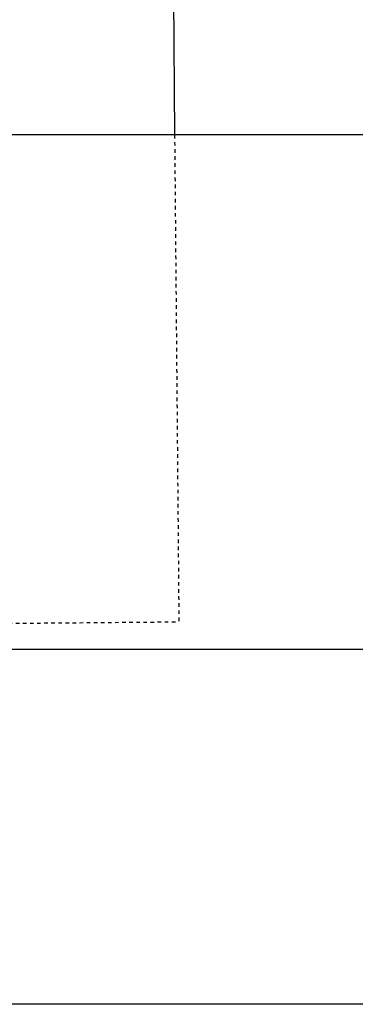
# Model space of a CAD drawing. Header units: millimetres. Extents: x -24622 to 2009, y -1603 to 2074.
# Tile 150 of 256: x 381 to 391, y 1119 to 1147. Entities that reach past the tile are written whole.
import ezdxf

# ---------------------------------------------------------------- set-up
doc = ezdxf.new("R2010")
doc.units = ezdxf.units.MM
doc.linetypes.add('HIDDEN', pattern=[0.2, 0.1, -0.1])
doc.layers.add('DEFAULT_2', color=8, linetype='HIDDEN')

msp = doc.modelspace()

# ---------------------------------------------------------------- linework, layer by layer
at = {"color": 7, "linetype": 'Continuous'}
for p, q in [((385.445, 1148.336), (385.487, 1143.642)), ((448.564, 1143.642), (347.144, 1143.642)), ((492.144, 1129.142), (342.144, 1129.142)), ((492.144, 1119.142), (342.144, 1119.142))]:
    msp.add_line(p, q, dxfattribs=at)
at = {"layer": 'DEFAULT_2', "color": 8, "linetype": 'HIDDEN'}
for p in [(385.487, 1143.642), (366.609, 1129.754)]:
    msp.add_line(p, (385.608, 1129.922), dxfattribs=at)

doc.saveas('drawing.dxf')
